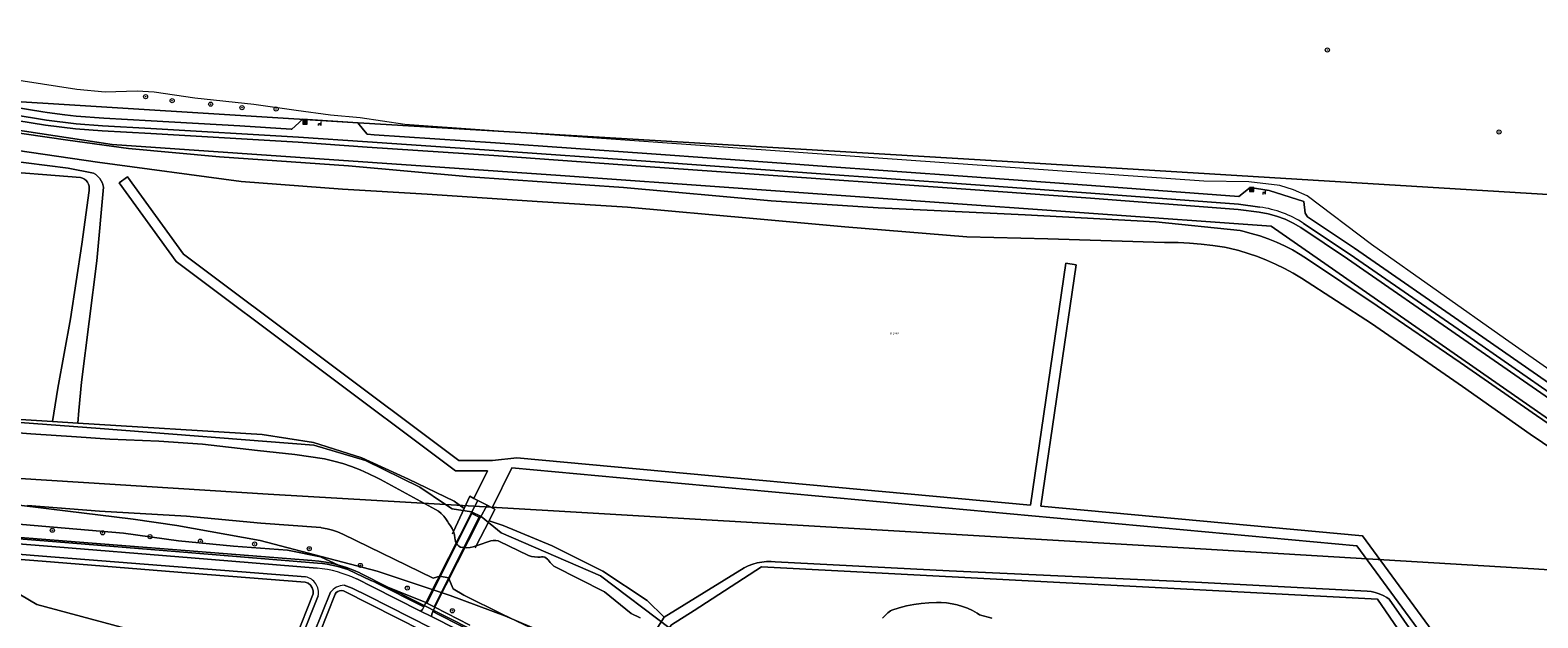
# Model space of a CAD drawing. Header units: metres. Extents: x 207466 to 209466, y 475780 to 477780.
# Tile 82 of 189: x 208473 to 208766, y 476384 to 476499. Entities that reach past the tile are written whole.
import ezdxf
from ezdxf.enums import TextEntityAlignment as Align

# ---------------------------------------------------------------- set-up
doc = ezdxf.new("R2010")
doc.units = ezdxf.units.M
doc.linetypes.add('IE-TERREINAFSCHEIDING-KUNSTMATIG', pattern=[0])
doc.layers.get('0').update_dxf_attribs({"color": 253, "linetype": 'CONTINUOUS'})
for name, color, linetype, lineweight, true_color in [('B-OG-WA-SLOOT_WATER-A', 7, 'CONTINUOUS', 0, 0x478c9a), ('B-RO-GR-BOOM-S', 7, 'CONTINUOUS', 0, 0x6d8a47), ('B-RO-GR-GRAS-GV', 7, 'CONTINUOUS', 0, 0x6d8a47), ('B-RO-OG-WATER_SLOOT-GV', 7, 'CONTINUOUS', 0, 0x478c9a), ('N-RO-GR-BOOM-S', 7, 'CONTINUOUS', 0, 0x6d8a47), ('N-RO-GR-GRAS-GV', 7, 'CONTINUOUS', 0, 0x6d8a47)]:
    doc.layers.add(name, color=color, linetype=linetype, lineweight=lineweight, true_color=true_color)
for name, color, linetype, lineweight in [('B-RO-FV-GELEIDING_WILDRASTER-G', 253, 'CONTINUOUS', 0), ('B-RO-IE-MEUBILAIR_WEGMEUBILAIR-S', 253, 'CONTINUOUS', 0), ('B-RO-IE-TERREINAFSCHEIDING_KUNSTMATIG_HEKWERK-G', 253, 'IE-TERREINAFSCHEIDING-KUNSTMATIG', 0), ('B-RO-KW-KUNSTWERK_DEK-GV', 253, 'CONTINUOUS', 0), ('B-RO-VH-ONVERHARD-GV', 253, 'CONTINUOUS', 0), ('B-RO-VH-VERHARDING_BETON-GV', 253, 'CONTINUOUS', 0), ('B-RO-VH-VERHARDING_BETONSTRAATSTEEN-GV', 253, 'CONTINUOUS', 0), ('B-RO-VH-VERHARDING_FUNDERING_ZAND-GV', 253, 'CONTINUOUS', 0), ('B-WE-KG-GRENS_PERCEEL-GV', 150, 'CONTINUOUS', 18), ('B-WE-KG-GRENS_PERCEEL-S', 150, 'CONTINUOUS', 25)]:
    doc.layers.add(name, color=color, linetype=linetype, lineweight=lineweight)
doc.styles.add('NLCS-ISO', font='NLCS-ISO.ttf')

# ---------------------------------------------------------------- blocks, each defined once
blk = doc.blocks.new('SIE-WEG_AFVALBAK-SO1')
at = {"linetype": 'Continuous'}
blk.add_hatch(color=0, dxfattribs=at).paths.add_polyline_path([(-1.5, -1.5), (1.5, -1.5), (1.5, 1.5), (-1.5, 1.5)])
at = {"color": 0, "linetype": 'ByBlock', "lineweight": -2, "flags": 128}
for points in [[(-2, -2), (2, -2), (2, 2), (-2, 2), (-2, -2)], [(-1.5, -1.5), (1.5, -1.5), (1.5, 1.5), (-1.5, 1.5), (-1.5, -1.5)]]:
    blk.add_lwpolyline(points, dxfattribs=at)
blk = doc.blocks.new('SIE-WEG_ZITBANK-SO1')
at = {"color": 0, "linetype": 'ByBlock', "lineweight": -2, "flags": 128}
blk.add_lwpolyline([(-0.9125, -1.6313), (-0.9125, -0.2), (1.0875, -0.2), (1.0875, -1.6313), (1.2875, -1.6313), (1.2875, -0.2125), (1.5361, 1.7765), (1.3346, 1.7765), (1.1125, 0), (-1.1125, 0), (-1.1125, -1.6313), (-0.9125, -1.6313)], dxfattribs=at)
blk = doc.blocks.new('SGR-BOOM_01-SO1')
at = {"linetype": 'Continuous'}
h = blk.add_hatch(color=0, dxfattribs=at)
edge = h.paths.add_edge_path()
edge.add_arc((0, 0), 0.25, 0, 360)
at = {"color": 0, "linetype": 'ByBlock', "lineweight": -2}
for radius in [2, 0.25]:
    blk.add_circle((0, 0), radius, dxfattribs=at)
blk = doc.blocks.new('SKG-PERCEELNUMMER-SO')
at = {"style": 'NLCS-ISO', "oblique": 10, "flags": 1}
blk.add_attdef('GEMEENTECODE', text='', height=1.8, dxfattribs=at).set_placement((0, 2.6), align=Align.MIDDLE_CENTER)
at = {"style": 'NLCS-ISO', "oblique": 10}
blk.add_attdef('SECTIE', text='', height=1.8, dxfattribs=at).set_placement((-0.5, 0), align=Align.MIDDLE_RIGHT)
blk.add_attdef('PERCEELNUMMER', text='', height=1.8, dxfattribs=at).set_placement((0.5, 0), align=Align.MIDDLE_LEFT)

msp = doc.modelspace()

# ---------------------------------------------------------------- linework, layer by layer
at = {"layer": 'B-OG-WA-SLOOT_WATER-A', "flags": 128}
for points in [[(208591.42, 476384.33), (208589.67, 476385.2), (208584.45, 476389.4), (208574.61, 476394.42), (208574.3, 476394.67), (208573.85, 476395.11), (208573.45, 476395.62), (208573.35, 476395.76), (208573.12, 476395.98), (208572.84, 476396.14), (208572.53, 476396.23), (208572.21, 476396.24), (208571.9, 476396.17), (208571.46, 476396.15), (208570.85, 476396.18), (208570.25, 476396.3), (208569.67, 476396.5), (208563.87, 476399.27), (208563.74, 476399.31), (208563.27, 476399.4), (208562.79, 476399.4), (208562.31, 476399.33), (208559.66, 476398.44), (208559.47, 476398.36), (208558.89, 476398.15), (208558.29, 476398.02), (208557.67, 476397.97), (208557.06, 476398), (208556.45, 476398.11), (208556.41, 476398.12), (208556.08, 476398.31), (208555.8, 476398.56), (208555.58, 476398.86), (208555.42, 476399.21), (208555.35, 476399.58), (208555.33, 476399.85), (208555.22, 476400.49), (208555.04, 476401.11), (208554.79, 476401.71), (208554.46, 476402.27), (208554.07, 476402.78), (208553.95, 476403.01), (208553.58, 476403.6), (208553.15, 476404.14), (208552.66, 476404.64), (208552.12, 476405.07), (208551.53, 476405.44), (208540.86, 476411.26), (208540.21, 476411.6), (208538.58, 476412.4), (208536.91, 476413.13), (208535.21, 476413.78), (208533.49, 476414.36), (208531.74, 476414.86), (208529.97, 476415.28), (208524.19, 476416.15), (208516.89, 476416.89), (208506.18, 476418.14), (208497.68, 476418.75), (208488.17, 476419.1), (208481.64, 476419.54), (208472.77, 476420.15), (208457.22, 476421.36)], [(208472.15, 476406.18), (208486.14, 476405.09), (208503.09, 476404.13), (208517.57, 476402.78), (208529.2, 476401.9), (208529.37, 476401.88), (208530.43, 476401.68), (208531.48, 476401.4), (208532.5, 476401.05), (208533.49, 476400.62), (208551.07, 476392.09), (208552.39, 476392.45), (208554.08, 476392.1), (208555.01, 476389.95), (208557.07, 476388.75), (208564.67, 476384.96), (208572.58, 476381.24)]]:
    msp.add_lwpolyline(points, dxfattribs=at)
at = {"layer": 'B-RO-FV-GELEIDING_WILDRASTER-G', "flags": 128}
msp.add_lwpolyline([(208836.78, 476358.3), (208832.91, 476358.81), (208831.1, 476359.05), (208830.4, 476360.75), (208825.01, 476373.79), (208819.41, 476387.36), (208714.23, 476460.6), (208575.89, 476470.43), (208488.63, 476476.49), (208425.41, 476486.08), (208373.88, 476493.58)], dxfattribs=at)
at = {"layer": 'B-RO-GR-GRAS-GV', "flags": 128}
for points in [[(208821.34, 476395.54), (208759.82, 476438.6), (208733.73, 476457.03), (208721.21, 476466.5), (208718.55, 476467.66), (208715.89, 476468.5), (208709.87, 476469.21), (208701.13, 476469.33), (208637.72, 476473.81), (208545.6, 476480.38), (208541.26, 476480.99), (208536.89, 476481.65), (208531.13, 476482.2), (208524.45, 476483.11), (208516.16, 476484.27), (208504.7, 476485.52), (208496.75, 476486.69), (208493.45, 476486.87), (208487.27, 476486.69), (208481.71, 476487.21), (208446.54, 476492.61), (208429.45, 476496.65), (208417.4, 476498.81)], [(208450.35, 476486.89), (208475.12, 476482.84), (208475.95, 476482.7), (208479.36, 476482.28), (208481.62, 476482.01), (208486.98, 476481.59), (208496.23, 476481.08), (208513.46, 476480.08), (208523.45, 476479.49), (208523.59, 476479.49), (208524.94, 476480.71), (208525.68, 476481.39), (208536.4, 476480.68), (208537.53, 476479.34), (208538.26, 476478.47), (208539.6, 476478.38), (208563.26, 476476.79), (208592.66, 476474.7), (208621.63, 476472.63), (208625.88, 476472.32), (208655.13, 476470.26), (208679.26, 476468.49), (208707.94, 476466.36), (208710.12, 476468.13), (208713.86, 476467.5), (208720.59, 476465.38), (208720.86, 476463.1), (208721.27, 476462.41), (208730.42, 476456.29), (208753.09, 476440.62), (208770.58, 476428.49)], [(208819.41, 476387.36), (208714.23, 476460.6), (208575.89, 476470.43), (208488.63, 476476.49), (208425.41, 476486.08)], [(208425.41, 476486.08), (208488.63, 476476.49), (208575.89, 476470.43), (208714.23, 476460.6), (208819.41, 476387.36)], [(208769.28, 476426.36), (208751.75, 476438.5), (208729.07, 476454.24), (208720, 476460.29), (208718.49, 476461.16), (208716.92, 476461.91), (208715.29, 476462.52), (208713.61, 476462.98), (208711.9, 476463.31), (208707.77, 476463.84), (208679.05, 476466.03), (208654.76, 476467.79), (208625.59, 476469.86), (208592.41, 476472.2), (208562.9, 476474.33), (208538.27, 476475.99), (208524.79, 476476.92), (208496.11, 476478.61), (208486.67, 476479.12), (208481.48, 476479.52), (208475.65, 476480.25), (208450.04, 476484.41)], [(208450.04, 476484.41), (208475.65, 476480.25), (208481.48, 476479.52), (208486.67, 476479.12), (208496.11, 476478.61), (208524.79, 476476.92), (208538.27, 476475.99), (208562.9, 476474.33), (208592.41, 476472.2), (208625.59, 476469.86), (208654.76, 476467.79), (208679.05, 476466.03), (208707.77, 476463.84), (208711.9, 476463.31), (208713.61, 476462.98), (208715.29, 476462.52), (208716.92, 476461.91), (208718.49, 476461.16), (208720, 476460.29), (208729.07, 476454.24), (208751.75, 476438.5), (208769.28, 476426.36)], [(208712.03, 476464.3), (208707.88, 476464.84), (208679.12, 476467.03), (208654.83, 476468.78), (208625.66, 476470.86), (208592.48, 476473.2), (208562.97, 476475.33), (208538.34, 476476.99), (208524.86, 476477.91), (208496.16, 476479.61), (208486.74, 476480.11), (208481.58, 476480.51), (208475.8, 476481.24), (208450.2, 476485.4)], [(208449.92, 476481.69), (208479.95, 476477.3), (208491.78, 476475.73), (208509.51, 476474.05), (208534.64, 476472.33), (208558.31, 476470.17), (208588.12, 476468.13), (208616.89, 476465.52), (208637.7, 476464.17), (208666.35, 476462.76), (208691.79, 476461.41), (208708.17, 476459.72), (208708.69, 476459.6), (208710.36, 476459.18), (208712.02, 476458.68), (208713.65, 476458.11), (208715.26, 476457.46), (208716.83, 476456.73), (208718.37, 476455.94), (208719.87, 476455.07), (208721.33, 476454.14), (208734.84, 476445.1), (208751.04, 476434.03), (208765.86, 476423.74), (208781.11, 476413.26)], [(208777.06, 476411.75), (208764.63, 476420.09), (208751.48, 476429.34), (208733.76, 476441.62), (208720.13, 476450.44), (208718.49, 476451.43), (208716.81, 476452.34), (208715.09, 476453.18), (208713.34, 476453.95), (208711.56, 476454.65), (208709.75, 476455.27), (208707.92, 476455.82), (208706.06, 476456.29), (208705.15, 476456.49), (208702.89, 476456.83), (208700.63, 476457.09), (208698.36, 476457.28), (208696.09, 476457.39), (208693.81, 476457.43), (208693.45, 476457.43), (208670.77, 476458.12), (208655.01, 476458.48), (208631.25, 476460.44), (208613.39, 476462.09), (208588.95, 476464.3), (208571.35, 476465.4), (208549.93, 476466.84), (208533.42, 476467.79), (208513.69, 476469.28), (208485.78, 476473.02), (208467.58, 476475.72)], [(208463.6, 476473.94), (208480.03, 476471.86), (208484.95, 476470.88), (208485.42, 476470.61), (208485.83, 476470.27), (208486.19, 476469.88), (208486.49, 476469.43), (208486.72, 476468.95), (208486.88, 476468.43), (208486.92, 476468.17), (208485.65, 476453.84), (208482.64, 476430.23), (208482.11, 476424.68), (208481.9, 476422.25), (208517.78, 476420), (208527.83, 476418.46), (208537.24, 476415.5), (208546.27, 476411.36), (208555.15, 476407.04), (208557.14, 476405.64), (208558.23, 476407.99), (208559.02, 476407.59), (208561.68, 476412.97), (208555.43, 476412.97), (208501.07, 476453.71), (208490, 476469.01), (208491.62, 476470.19), (208502.52, 476455.13), (208556.1, 476414.97), (208562.67, 476414.97), (208567.39, 476415.47), (208667.39, 476406.24), (208674.27, 476453.35), (208676.25, 476453.06), (208669.39, 476406.06)], [(208455.12, 476423.93), (208476.98, 476422.56), (208478.01, 476429.02), (208480.48, 476442.54), (208482.7, 476457.05), (208484.11, 476467.5), (208484.14, 476467.92), (208484.1, 476468.34), (208483.98, 476468.75), (208483.78, 476469.12), (208483.52, 476469.46), (208483.2, 476469.73), (208482.83, 476469.94), (208482.46, 476470.08), (208464.27, 476471.48)], [(208790.9, 476319.97), (208732, 476400.28), (208669.39, 476406.06), (208676.25, 476453.06), (208674.27, 476453.35), (208667.39, 476406.24), (208567.39, 476415.47), (208562.67, 476414.97), (208556.1, 476414.97), (208502.52, 476455.13), (208491.62, 476470.19), (208490, 476469.01), (208501.07, 476453.71), (208555.43, 476412.97), (208561.68, 476412.97), (208559.02, 476407.59)], [(208819.88, 476391.48), (208816.24, 476394.83), (208808.95, 476400.03), (208790.79, 476412.63), (208769.85, 476427.18), (208752.32, 476439.33), (208729.63, 476455.07), (208720.54, 476461.13)], [(208559.02, 476407.59), (208559.78, 476407.19), (208561.58, 476406.27), (208562.57, 476405.75), (208566.44, 476413.55), (208730.92, 476398.38), (208789.76, 476318.15)], [(208789.76, 476318.15), (208730.92, 476398.38), (208566.44, 476413.55), (208562.57, 476405.75), (208563.11, 476405.47), (208561.97, 476403.24), (208564.7, 476402.31), (208574.27, 476398.38), (208584.13, 476393.43), (208592.76, 476387.73), (208596.05, 476384.46), (208611.62, 476394.07), (208612.44, 476394.47), (208613.3, 476394.78), (208614.17, 476395.03), (208615.07, 476395.19), (208615.97, 476395.28), (208616.89, 476395.29), (208617.64, 476395.23), (208651.54, 476393.49), (208699.51, 476391.27), (208732.89, 476389.55), (208733.7, 476389.45), (208734.5, 476389.27), (208735.28, 476389.01), (208736.02, 476388.68), (208736.74, 476388.27), (208737.2, 476387.95), (208751.01, 476368.15)], [(208536.21, 476391.9), (208539.29, 476390.4), (208548.65, 476385.64), (208549.04, 476385.94), (208549.28, 476386.45), (208539.74, 476391.3), (208539.67, 476391.33), (208538.97, 476391.61), (208534.45, 476393.72), (208533.16, 476394.12), (208532.26, 476394.37), (208531.35, 476394.58), (208530.44, 476394.76), (208529.52, 476394.9), (208528.6, 476395.01), (208504.09, 476397.01), (208475.35, 476399.32), (208396.39, 476405.59), (208344.89, 476409.74), (208344.63, 476408.78)], [(208344.63, 476408.78), (208344.97, 476407.77), (208345.37, 476407.88), (208347.28, 476408.21), (208348.9, 476408.31), (208350.4, 476408.29), (208369.42, 476406.77), (208409.19, 476403.57), (208412.17, 476403.34), (208444.73, 476400.76), (208475.27, 476398.32), (208504.01, 476396.02), (208528.52, 476394.01)], [(208526.26, 476392.29), (208503.9, 476394.06), (208475.05, 476396.36), (208444.7, 476398.81), (208442.41, 476398.99), (208409.04, 476401.63), (208369.35, 476404.78), (208350.21, 476406.3), (208348.64, 476406.35), (208347.47, 476406.25), (208346.62, 476406.1), (208346.47, 476405.69), (208369.27, 476403.78), (208408.96, 476400.63), (208444.62, 476397.81), (208456.05, 476396.89), (208474.97, 476395.36), (208503.82, 476393.06), (208526.18, 476391.29), (208526.75, 476391.07), (208527.23, 476390.7), (208527.57, 476390.2)], [(208396.39, 476405.59), (208475.35, 476399.32), (208504.09, 476397.01), (208528.6, 476395.01), (208529.52, 476394.9), (208530.44, 476394.76), (208531.35, 476394.58), (208532.26, 476394.37), (208533.16, 476394.12), (208534.45, 476393.72), (208529.14, 476396.19), (208522.75, 476397.51), (208512.21, 476398.31), (208501.49, 476399.33), (208490.79, 476400.83), (208459.7, 476403.5)], [(208669.39, 476406.06), (208732, 476400.28), (208790.9, 476319.97)], [(208471.51, 476380.76), (208517.21, 476368.9), (208519.51, 476368.3), (208524.29, 476380.29), (208527.76, 476389.01), (208527.76, 476389.62), (208527.57, 476390.2), (208527.23, 476390.7), (208526.75, 476391.07), (208526.18, 476391.29), (208503.82, 476393.06), (208474.97, 476395.36), (208456.05, 476396.89)], [(208769.83, 476337.06), (208734.9, 476387.99), (208614.98, 476394.24), (208601.9, 476385.77)], [(208527.57, 476390.2), (208527.76, 476389.62), (208527.76, 476389.01), (208524.29, 476380.29), (208519.51, 476368.3), (208519.17, 476367.44), (208520.14, 476367.19), (208521.5, 476370.58), (208525.25, 476380), (208528.69, 476388.64)], [(208552.87, 476371.57), (208556.96, 476379.18), (208550.76, 476382.33), (208538.4, 476388.61), (208535.32, 476390.13), (208533.79, 476390.7)], [(208539.67, 476391.33), (208539.74, 476391.3), (208549.28, 476386.45), (208549.69, 476387.31), (208539.67, 476391.33)], [(208531.09, 476389.31), (208527.88, 476381.28), (208529.59, 476379.06), (208530.08, 476378.52), (208538.79, 476369.01), (208541.82, 476371.72), (208544.56, 476368.73), (208541.53, 476366.02), (208545.27, 476361.89)], [(208554.25, 476379.14), (208533.62, 476389.61), (208533.25, 476389.66), (208532.88, 476389.62), (208532.54, 476389.47), (208532.24, 476389.24), (208532.02, 476388.94), (208529.02, 476381.43)], [(208529.02, 476381.43), (208532.02, 476388.94), (208532.24, 476389.24), (208532.54, 476389.47), (208532.88, 476389.62), (208533.25, 476389.66), (208533.62, 476389.61), (208554.25, 476379.14)], [(208638.59, 476384.3), (208639.06, 476384.82), (208639.58, 476385.28), (208640.15, 476385.68), (208640.41, 476385.84), (208641.81, 476386.28), (208643.23, 476386.64), (208644.67, 476386.93), (208646.12, 476387.14), (208647.59, 476387.27), (208649.05, 476387.32), (208649.99, 476387.31), (208651.05, 476387.24), (208652.1, 476387.09), (208653.13, 476386.86), (208654.15, 476386.56), (208655.14, 476386.19), (208656.1, 476385.74), (208657.02, 476385.22), (208657.47, 476384.93), (208659.87, 476384.28)], [(208639.26, 476340.86), (208608.85, 476356.26), (208576.66, 476372.54), (208552.11, 476385), (208551.04, 476385.55), (208550.82, 476385.08), (208550.77, 476384.57), (208551.66, 476384.11), (208576.21, 476371.65), (208608.39, 476355.37), (208638.8, 476339.97), (208662.25, 476328.11), (208691.93, 476313.05), (208729.13, 476294.21), (208748.9, 476284.2), (208763.09, 476276.98), (208770.24, 476273.34)], [(208558.24, 476382.89), (208551.45, 476386.41), (208551.04, 476385.55), (208552.11, 476385), (208576.66, 476372.54)], [(208601.9, 476385.77), (208597.48, 476382.99)]]:
    msp.add_lwpolyline(points, dxfattribs=at)
at = {"layer": 'B-RO-GR-GRAS-GV'}
for centre, radius, start, end in [((208708.91, 476442.93), 21.6, 57.4177, 81.6888), ((208526.2, 476370.52), 23.6, 64.9233, 84.3799), ((208525.69, 476389.28), 3.07, 348.039, 79.3049), ((208534, 476387), 3.71, 93.2425, 141.4932)]:
    msp.add_arc(centre, radius, start, end, dxfattribs=at)
at = {"layer": 'B-RO-IE-TERREINAFSCHEIDING_KUNSTMATIG_HEKWERK-G', "flags": 128}
for points in [[(208554.83, 476400.68), (208555.04, 476401.11), (208557.14, 476405.64), (208558.23, 476407.99), (208559.02, 476407.59), (208559.78, 476407.19), (208561.58, 476406.27), (208562.57, 476405.75), (208563.11, 476405.47), (208561.97, 476403.24), (208559.47, 476398.36), (208559.25, 476397.91)], [(208763.26, 476301.28), (208763.29, 476301.65), (208764.07, 476305.53), (208765.08, 476310.66), (208769.83, 476337.06), (208734.9, 476387.99), (208614.98, 476394.24), (208601.9, 476385.77), (208597.48, 476382.99), (208595.89, 476380.89), (208595.44, 476380.18)]]:
    msp.add_lwpolyline(points, dxfattribs=at)
at = {"layer": 'B-RO-KW-KUNSTWERK_DEK-GV', "flags": 128}
msp.add_lwpolyline([(208551.45, 476386.41), (208560.26, 476403.83), (208560.08, 476403.92), (208558.65, 476404.62), (208558.48, 476404.71), (208549.69, 476387.31), (208549.87, 476387.22), (208551.27, 476386.5), (208551.45, 476386.41)], dxfattribs=at)
at = {"layer": 'B-RO-OG-WATER_SLOOT-GV', "flags": 128}
for points in [[(208781.11, 476413.26), (208765.86, 476423.74), (208751.04, 476434.03), (208734.84, 476445.1), (208721.33, 476454.14), (208719.87, 476455.07), (208718.37, 476455.94), (208716.83, 476456.73), (208715.26, 476457.46), (208713.65, 476458.11), (208712.02, 476458.68), (208710.36, 476459.18), (208708.69, 476459.6), (208708.17, 476459.72), (208691.79, 476461.41), (208666.35, 476462.76), (208637.7, 476464.17), (208616.89, 476465.52), (208588.12, 476468.13), (208558.31, 476470.17), (208534.64, 476472.33), (208509.51, 476474.05), (208491.78, 476475.73), (208479.95, 476477.3), (208449.92, 476481.69)], [(208467.58, 476475.72), (208485.78, 476473.02), (208513.69, 476469.28), (208533.42, 476467.79), (208549.93, 476466.84), (208571.35, 476465.4), (208588.95, 476464.3), (208613.39, 476462.09), (208631.25, 476460.44), (208655.01, 476458.48), (208670.77, 476458.12), (208693.45, 476457.43), (208693.81, 476457.43), (208696.09, 476457.39), (208698.36, 476457.28), (208700.63, 476457.09), (208702.89, 476456.83), (208705.15, 476456.49), (208706.06, 476456.29), (208707.92, 476455.82), (208709.75, 476455.27), (208711.56, 476454.65), (208713.34, 476453.95), (208715.09, 476453.18), (208716.81, 476452.34), (208718.49, 476451.43), (208720.13, 476450.44), (208733.76, 476441.62), (208751.48, 476429.34), (208764.63, 476420.09), (208777.06, 476411.75)], [(208464.27, 476471.48), (208482.46, 476470.08), (208482.83, 476469.94), (208483.2, 476469.73), (208483.52, 476469.46), (208483.78, 476469.12), (208483.98, 476468.75), (208484.1, 476468.34), (208484.14, 476467.92), (208484.11, 476467.5), (208482.7, 476457.05), (208480.48, 476442.54), (208478.01, 476429.02), (208476.98, 476422.56), (208481.9, 476422.25), (208482.11, 476424.68), (208482.64, 476430.23), (208485.65, 476453.84), (208486.92, 476468.17), (208486.88, 476468.43), (208486.72, 476468.95), (208486.49, 476469.43), (208486.19, 476469.88), (208485.83, 476470.27), (208485.42, 476470.61), (208484.95, 476470.88), (208480.03, 476471.86), (208463.6, 476473.94)], [(208457.22, 476421.36), (208472.77, 476420.15), (208481.64, 476419.54), (208488.17, 476419.1), (208497.68, 476418.75), (208506.18, 476418.14), (208516.89, 476416.89), (208524.19, 476416.15), (208529.97, 476415.28), (208531.74, 476414.86), (208533.49, 476414.36), (208535.21, 476413.78), (208536.91, 476413.13), (208538.58, 476412.4), (208540.21, 476411.6), (208540.86, 476411.26), (208551.53, 476405.44), (208552.12, 476405.07), (208552.66, 476404.64), (208553.15, 476404.14), (208553.58, 476403.6), (208553.95, 476403.01), (208554.07, 476402.78), (208554.46, 476402.27), (208554.79, 476401.71), (208555.04, 476401.11), (208557.14, 476405.64), (208555.15, 476407.04), (208546.27, 476411.36), (208537.24, 476415.5), (208527.83, 476418.46), (208517.78, 476420), (208481.9, 476422.25), (208476.98, 476422.56), (208455.12, 476423.93)], [(208562.57, 476405.75), (208561.58, 476406.27), (208560.26, 476403.83), (208560.08, 476403.92), (208558.65, 476404.62), (208558.48, 476404.71), (208559.78, 476407.19), (208559.02, 476407.59), (208558.23, 476407.99), (208557.14, 476405.64), (208555.04, 476401.11), (208555.22, 476400.49), (208555.33, 476399.85), (208555.35, 476399.58), (208555.42, 476399.21), (208555.58, 476398.86), (208555.8, 476398.56), (208556.08, 476398.31), (208556.41, 476398.12), (208556.45, 476398.11), (208557.06, 476398), (208557.67, 476397.97), (208558.29, 476398.02), (208558.89, 476398.15), (208559.47, 476398.36), (208561.97, 476403.24), (208563.11, 476405.47), (208562.57, 476405.75)], [(208572.58, 476381.24), (208564.67, 476384.96), (208557.07, 476388.75), (208555.01, 476389.95), (208554.08, 476392.1), (208552.39, 476392.45), (208551.07, 476392.09), (208533.49, 476400.62), (208532.5, 476401.05), (208531.48, 476401.4), (208530.43, 476401.68), (208529.37, 476401.88), (208529.2, 476401.9), (208517.57, 476402.78), (208503.09, 476404.13), (208486.14, 476405.09), (208472.15, 476406.18)], [(208459.7, 476403.5), (208490.79, 476400.83), (208501.49, 476399.33), (208512.21, 476398.31), (208522.75, 476397.51), (208529.14, 476396.19), (208534.45, 476393.72), (208538.97, 476391.61), (208539.67, 476391.33), (208549.69, 476387.31), (208549.87, 476387.22), (208551.27, 476386.5), (208551.45, 476386.41), (208558.24, 476382.89)], [(208561.97, 476403.24), (208559.47, 476398.36), (208559.66, 476398.44), (208562.31, 476399.33), (208562.79, 476399.4), (208563.27, 476399.4), (208563.74, 476399.31), (208563.87, 476399.27), (208569.67, 476396.5), (208570.25, 476396.3), (208570.85, 476396.18), (208571.46, 476396.15), (208571.9, 476396.17), (208572.21, 476396.24), (208572.53, 476396.23), (208572.84, 476396.14), (208573.12, 476395.98), (208573.35, 476395.76), (208573.45, 476395.62), (208573.85, 476395.11), (208574.3, 476394.67), (208574.61, 476394.42), (208584.45, 476389.4), (208589.67, 476385.2), (208591.42, 476384.33)], [(208594.38, 476381.78), (208596.05, 476384.46), (208592.76, 476387.73), (208584.13, 476393.43), (208574.27, 476398.38), (208564.7, 476402.31), (208561.97, 476403.24)], [(208596.05, 476384.46), (208594.38, 476381.78), (208595.89, 476380.89), (208597.48, 476382.99), (208601.9, 476385.77), (208614.98, 476394.24), (208734.9, 476387.99), (208769.83, 476337.06), (208765.08, 476310.66), (208764.07, 476305.53), (208763.29, 476301.65), (208765.36, 476301.08), (208765.73, 476302.35), (208766.44, 476304.75)], [(208770.69, 476340.48), (208751.01, 476368.15), (208737.2, 476387.95), (208736.74, 476388.27), (208736.02, 476388.68), (208735.28, 476389.01), (208734.5, 476389.27), (208733.7, 476389.45), (208732.89, 476389.55), (208699.51, 476391.27), (208651.54, 476393.49), (208617.64, 476395.23), (208616.89, 476395.29), (208615.97, 476395.28), (208615.07, 476395.19), (208614.17, 476395.03), (208613.3, 476394.78), (208612.44, 476394.47), (208611.62, 476394.07), (208596.05, 476384.46)], [(208659.87, 476384.28), (208657.47, 476384.93), (208657.02, 476385.22), (208656.1, 476385.74), (208655.14, 476386.19), (208654.15, 476386.56), (208653.13, 476386.86), (208652.1, 476387.09), (208651.05, 476387.24), (208649.99, 476387.31), (208649.05, 476387.32), (208647.59, 476387.27), (208646.12, 476387.14), (208644.67, 476386.93), (208643.23, 476386.64), (208641.81, 476386.28), (208640.41, 476385.84), (208640.15, 476385.68), (208639.58, 476385.28), (208639.06, 476384.82), (208638.59, 476384.3)]]:
    msp.add_lwpolyline(points, dxfattribs=at)
at = {"layer": 'B-RO-VH-ONVERHARD-GV', "flags": 128}
msp.add_lwpolyline([(208561.58, 476406.27), (208559.78, 476407.19), (208558.48, 476404.71), (208558.65, 476404.62), (208560.08, 476403.92), (208560.26, 476403.83), (208561.58, 476406.27)], dxfattribs=at)
at = {"layer": 'B-RO-VH-VERHARDING_BETON-GV', "flags": 128}
for points in [[(208423.71, 476489.72), (208450.2, 476485.4), (208475.8, 476481.24), (208481.58, 476480.51), (208486.74, 476480.11), (208496.16, 476479.61), (208524.86, 476477.91), (208538.34, 476476.99), (208562.97, 476475.33), (208592.48, 476473.2), (208625.66, 476470.86), (208654.83, 476468.78), (208679.12, 476467.03), (208707.88, 476464.84), (208712.03, 476464.3)], [(208770.58, 476428.49), (208753.09, 476440.62), (208730.42, 476456.29), (208721.27, 476462.41), (208720.86, 476463.1), (208720.59, 476465.38), (208713.86, 476467.5), (208710.12, 476468.13), (208707.94, 476466.36), (208679.26, 476468.49), (208655.13, 476470.26), (208625.88, 476472.32), (208621.63, 476472.63), (208592.66, 476474.7), (208563.26, 476476.79), (208539.6, 476478.38), (208538.26, 476478.47), (208537.53, 476479.34), (208536.4, 476480.68), (208525.68, 476481.39), (208524.94, 476480.71), (208523.59, 476479.49), (208523.45, 476479.49), (208513.46, 476480.08), (208496.23, 476481.08), (208486.98, 476481.59), (208481.62, 476482.01), (208479.36, 476482.28), (208475.95, 476482.7), (208475.12, 476482.84), (208450.35, 476486.89)], [(208720.54, 476461.13), (208729.63, 476455.07), (208752.32, 476439.33), (208769.85, 476427.18), (208790.79, 476412.63), (208808.95, 476400.03), (208816.24, 476394.83), (208819.88, 476391.48)], [(208528.52, 476394.01), (208504.01, 476396.02), (208475.27, 476398.32), (208444.73, 476400.76), (208412.17, 476403.34), (208409.19, 476403.57), (208369.42, 476406.77), (208350.4, 476408.29), (208350.21, 476406.3), (208369.35, 476404.78), (208409.04, 476401.63), (208442.41, 476398.99), (208444.7, 476398.81), (208475.05, 476396.36), (208503.9, 476394.06), (208526.26, 476392.29)], [(208533.79, 476390.7), (208535.32, 476390.13), (208538.4, 476388.61), (208550.76, 476382.33)], [(208807.92, 476254.34), (208797.33, 476259.63), (208793.8, 476261.41), (208792.65, 476262), (208770.24, 476273.34), (208763.09, 476276.98), (208748.9, 476284.2), (208729.13, 476294.21), (208691.93, 476313.05), (208662.25, 476328.11), (208638.8, 476339.97), (208608.39, 476355.37), (208576.21, 476371.65), (208551.66, 476384.11), (208550.77, 476384.57), (208548.65, 476385.64), (208539.29, 476390.4), (208536.21, 476391.9)], [(208528.69, 476388.64), (208525.25, 476380), (208521.5, 476370.58), (208520.14, 476367.19), (208517.21, 476359.91), (208507.22, 476335.04), (208501.7, 476321.25), (208501.69, 476321.23), (208492.67, 476298.77), (208491.96, 476297.01), (208484.25, 476278.02), (208484.27, 476278.01), (208484.27, 476277.99), (208486.06, 476277.41), (208494.46, 476298.11), (208503.48, 476320.59), (208509.01, 476334.38), (208518.96, 476358.91), (208527.05, 476379.12), (208528.04, 476378.54), (208528.84, 476377.7), (208544.12, 476360.92)], [(208545.27, 476361.89), (208541.53, 476366.02), (208544.56, 476368.73), (208541.82, 476371.72), (208538.79, 476369.01), (208530.08, 476378.52), (208529.59, 476379.06), (208527.88, 476381.28), (208531.09, 476389.31)]]:
    msp.add_lwpolyline(points, dxfattribs=at)
at = {"layer": 'B-RO-VH-VERHARDING_BETON-GV'}
for centre, radius, start, end in [((208708.91, 476442.93), 21.6, 57.4177, 81.6888), ((208526.2, 476370.52), 23.6, 64.9233, 84.3799), ((208525.69, 476389.28), 3.07, 348.039, 79.3049), ((208534, 476387), 3.71, 93.2425, 141.4932)]:
    msp.add_arc(centre, radius, start, end, dxfattribs=at)
at = {"layer": 'B-RO-VH-VERHARDING_BETONSTRAATSTEEN-GV', "flags": 128}
msp.add_lwpolyline([(208560.08, 476403.92), (208558.65, 476404.62), (208549.87, 476387.22), (208551.27, 476386.5), (208560.08, 476403.92)], dxfattribs=at)
at = {"layer": 'B-RO-VH-VERHARDING_FUNDERING_ZAND-GV', "flags": 128}
msp.add_lwpolyline([(208551.45, 476386.41), (208551.27, 476386.5), (208549.87, 476387.22), (208549.69, 476387.31), (208549.28, 476386.45), (208549.04, 476385.94), (208548.65, 476385.64), (208550.77, 476384.57), (208550.82, 476385.08), (208551.04, 476385.55), (208551.45, 476386.41)], dxfattribs=at)
at = {"layer": 'B-WE-KG-GRENS_PERCEEL-GV'}
for points in [[(208400, 476536.75), (208400, 476488.89), (208412.56, 476488.4), (208536.48, 476480.67), (208657.59, 476473.51), (208814.87, 476463.91)], [(208814.87, 476463.91), (208657.59, 476473.51), (208536.48, 476480.67), (208412.56, 476488.4)], [(208429.12, 476425.46), (208486.26, 476421.18), (208527.89, 476417.96), (208537.93, 476414.96), (208548.5, 476409.78), (208553.49, 476406.41), (208700.45, 476397.8), (208765.37, 476393.89), (208826.05, 476389.89)], [(208327.62, 476411.29), (208527.45, 476395.47), (208528.81, 476395.35), (208530.19, 476395.16), (208531.56, 476394.89), (208532.92, 476394.55), (208534.25, 476394.13), (208535.56, 476393.63), (208536.8, 476393.08), (208536.86, 476393.05), (208669.37, 476325.97), (208675.71, 476324.01), (208687.75, 476320.08), (208708.79, 476310.46), (208733.8, 476299.05), (208748.66, 476292.43), (208758.69, 476287.17), (208777.38, 476276.77)], [(208669.37, 476325.97), (208536.86, 476393.05), (208536.8, 476393.08), (208535.56, 476393.63), (208534.25, 476394.13), (208532.92, 476394.55), (208531.56, 476394.89), (208530.19, 476395.16), (208528.81, 476395.35), (208527.45, 476395.47), (208327.62, 476411.29)], [(208772.07, 476301.21), (208756.73, 476305.1), (208721.8, 476320.65), (208705.12, 476328.98), (208671.33, 476345.1), (208638.72, 476361.64), (208597.21, 476382.26), (208583.68, 476392.54), (208564.32, 476400.86), (208560.44, 476404.06), (208558.54, 476404.97), (208554.78, 476405.54), (208553.49, 476406.41), (208518.97, 476408.43), (208452.14, 476412.61)], [(208462.06, 476407.33), (208476.25, 476405.56), (208492.7, 476403.52), (208501.21, 476402.32), (208517.41, 476399.41), (208540.18, 476393.45), (208554.39, 476388.69), (208565.02, 476384.7), (208589.62, 476374.23), (208600.63, 476369.14), (208638.78, 476348.88), (208659.39, 476338.75), (208684.47, 476326.98), (208706.3, 476317.27), (208745.52, 476299.59), (208768.63, 476288.9)], [(208768.63, 476288.9), (208745.52, 476299.59), (208706.3, 476317.27), (208684.47, 476326.98), (208659.39, 476338.75), (208638.78, 476348.88), (208600.63, 476369.14), (208589.62, 476374.23), (208565.02, 476384.7), (208554.39, 476388.69), (208540.18, 476393.45), (208517.41, 476399.41), (208501.21, 476402.32), (208492.7, 476403.52), (208476.25, 476405.56), (208462.06, 476407.33)], [(208826.05, 476389.89), (208765.37, 476393.89), (208700.45, 476397.8), (208553.49, 476406.41), (208554.78, 476405.54), (208558.54, 476404.97), (208560.44, 476404.06), (208564.32, 476400.86), (208583.68, 476392.54), (208597.21, 476382.26), (208638.72, 476361.64), (208671.33, 476345.1), (208705.12, 476328.98), (208721.8, 476320.65), (208756.73, 476305.1), (208772.07, 476301.21)], [(208469.02, 476389.83), (208473.92, 476386.96), (208493.02, 476381.79)]]:
    msp.add_lwpolyline(points, dxfattribs=at)
for points in [[(208400.01, 476415.81), (208452.14, 476412.61), (208518.97, 476408.43), (208553.49, 476406.41), (208548.5, 476409.78), (208537.93, 476414.96), (208527.89, 476417.96), (208486.26, 476421.18), (208429.12, 476425.46), (208352.12, 476432.14), (208346.15, 476431.45), (208341.44, 476430.46), (208333.39, 476431.18), (208332.84, 476423.74), (208364.66, 476418.79), (208372.32, 476417.59), (208382.64, 476416.99)], [(208557.76, 476344.11), (208571.27, 476344.12), (208586.41, 476343.1), (208598.43, 476342.22), (208592.62, 476345.1), (208571.05, 476356.13), (208558.89, 476361.46), (208542.31, 476367.47), (208533.02, 476370.66), (208511.07, 476377.12), (208493.02, 476381.79), (208473.92, 476386.96), (208469.02, 476389.83), (208468.55, 476386.06), (208466.1, 476386.37), (208466.84, 476391.52), (208458.02, 476390.45), (208400.01, 476398.97), (208400.01, 476389.93), (208471.51, 476379.77), (208519.25, 476364.41), (208508.39, 476337.3), (208515.97, 476338.5), (208534.64, 476341.65)]]:
    msp.add_lwpolyline(points, close=True, dxfattribs=at)
at = {"layer": 'N-RO-GR-GRAS-GV', "flags": 128}
msp.add_lwpolyline([(208450.35, 476486.89), (208475.12, 476482.84), (208475.95, 476482.7), (208479.36, 476482.28), (208481.62, 476482.01), (208486.98, 476481.59), (208496.23, 476481.08), (208513.46, 476480.08), (208523.45, 476479.49), (208523.59, 476479.49), (208524.94, 476480.71), (208525.68, 476481.39), (208536.4, 476480.68), (208537.53, 476479.34), (208538.26, 476478.47), (208539.6, 476478.38), (208563.26, 476476.79), (208592.66, 476474.7), (208621.63, 476472.63), (208625.88, 476472.32), (208655.13, 476470.26), (208679.26, 476468.49), (208707.94, 476466.36), (208710.12, 476468.13), (208713.86, 476467.5), (208720.59, 476465.38), (208720.86, 476463.1), (208721.27, 476462.41), (208730.42, 476456.29), (208753.09, 476440.62), (208770.58, 476428.49)], dxfattribs=at)

# ---------------------------------------------------------------- block references
at = {"layer": 'B-RO-GR-BOOM-S', "xscale": 0.2, "yscale": 0.2, "zscale": 0.2}
for p in [(208495.11, 476485.79), (208500.28, 476485.02), (208507.77, 476484.33), (208513.88, 476483.64), (208520.52, 476483.38), (208476.95, 476401.39), (208486.74, 476400.89), (208495.95, 476400.13), (208505.78, 476399.25), (208516.33, 476398.7), (208526.97, 476397.78), (208536.93, 476394.54), (208546.05, 476390.13), (208554.84, 476385.71)]:
    msp.add_blockref('SGR-BOOM_01-SO1', p, dxfattribs=at)
at = {"layer": 'B-RO-IE-MEUBILAIR_WEGMEUBILAIR-S', "xscale": 0.2, "yscale": 0.2, "zscale": 0.2}
for name, p in [('SIE-WEG_AFVALBAK-SO1', (208526.15, 476480.85)), ('SIE-WEG_ZITBANK-SO1', (208528.98, 476480.51)), ('SIE-WEG_AFVALBAK-SO1', (208710.42, 476467.71)), ('SIE-WEG_ZITBANK-SO1', (208712.83, 476467.16))]:
    msp.add_blockref(name, p, dxfattribs=at)
at = {"layer": 'B-WE-KG-GRENS_PERCEEL-S', "xscale": 0.2, "yscale": 0.2, "zscale": 0.2}
msp.add_blockref('SKG-PERCEELNUMMER-SO', (208640.46, 476439.67), dxfattribs=at).add_auto_attribs({'PERCEELNUMMER': '2368', 'SECTIE': 'B'})
at = {"layer": 'N-RO-GR-BOOM-S', "xscale": 0.2, "yscale": 0.2, "zscale": 0.2}
for p in [(208725.17, 476494.88), (208758.59, 476478.91)]:
    msp.add_blockref('SGR-BOOM_01-SO1', p, dxfattribs=at)

doc.saveas('drawing.dxf')
